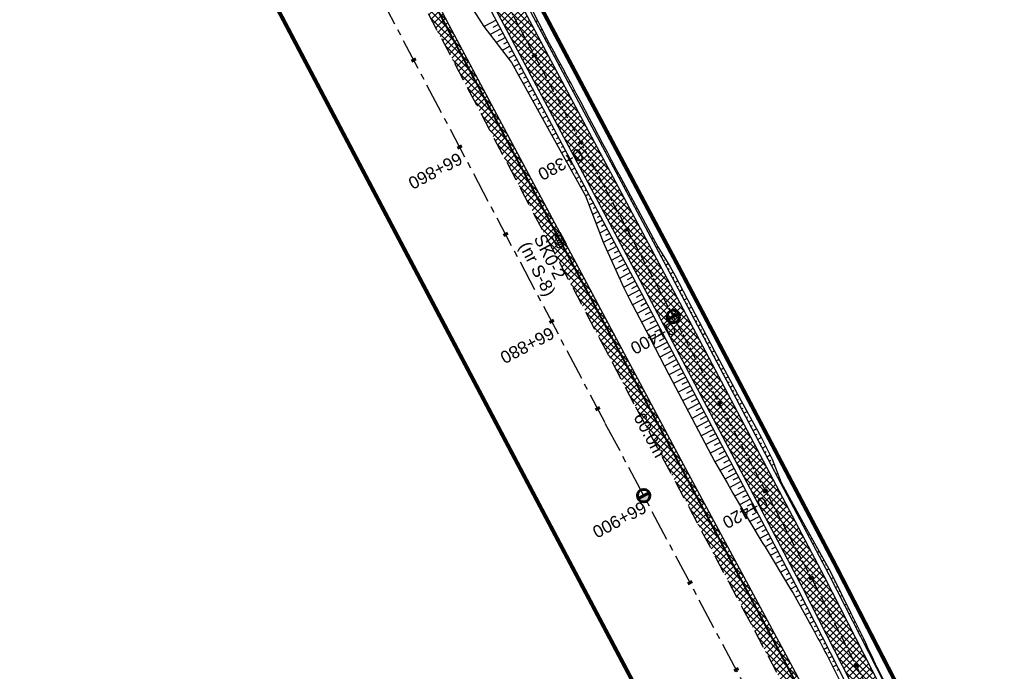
# Model space of a CAD drawing. Header units: metres. Extents: x 7529682 to 7533711, y 5721186 to 5727842.
# Tile 104 of 112: x 7529838 to 7529938, y 5727408 to 5727474. Entities that reach past the tile are written whole.
import ezdxf

# ---------------------------------------------------------------- set-up
doc = ezdxf.new("R2010")
doc.units = ezdxf.units.M
for name, pattern in [('817-dzialki-09-05-04$0$HIDDEN', [0.375, 0.25, -0.125]), ('CENTER', [50.8, 31.75, -6.35, 6.35, -6.35]), ('HIDDEN', [9.525, 6.35, -3.175])]:
    doc.linetypes.add(name, pattern=pattern)
for name, color, linetype in [('C-DROGI-SYTUACJA-ETYKIETY', 7, 'Continuous'), ('D-hatch-pobocza', 131, 'Continuous'), ('D-pobocza', 7, 'Continuous'), ('D-skarpa', 7, 'Continuous'), ('D-skarpa-kreskowanie', 7, 'Continuous')]:
    doc.layers.add(name, color=color, linetype=linetype)
doc.layers.add('D-hatch-ciag-pieszo-rowerowy', color=7, linetype='Continuous', lineweight=13, true_color=0xff9f80)
doc.layers.add('D-LR-etap-III', color=7, linetype='817-dzialki-09-05-04$0$HIDDEN', lineweight=50, true_color=0xff1aff)
for name, color, linetype, lineweight in [('D-krawędzie', 7, 'Continuous', 30), ('D-obrzeża', 7, 'Continuous', 30), ('D-oś', 10, 'CENTER', 30), ('Sieci-T-kanal technologiczny', 4, 'kt kanał technologiczny', 30)]:
    doc.layers.add(name, color=color, linetype=linetype, lineweight=lineweight)
for name, color, linetype, true_color in [('D-opis-KT-dlugosci', 7, 'Continuous', 0xff8000), ('D-opis-KT-studnie', 7, 'Continuous', 0xff8000), ('poprzeczki', 7, 'Continuous', 0x0000c7)]:
    doc.layers.add(name, color=color, linetype=linetype, true_color=true_color)
doc.styles.add('ARIAL', font='arial.ttf', dxfattribs={"height": 1})
doc.styles.get("Standard").update_dxf_attribs({"font": 'arial.ttf'})
doc.linetypes.add('kt kanał technologiczny', pattern='A,1,-0.8,["kt",Standard,S=0.5,R=0,X=-0.7,Y=-0.15],-0.3', length=2.1)
pattern_1 = [(45, (0, 0), (-0.33675960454, 0.33675960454), []), (135, (0, 0), (-0.33675960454, -0.33675960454), [])]

# ---------------------------------------------------------------- blocks, each defined once
blk = doc.blocks.new('kilometraz')
at = {"linetype": 'ByBlock', "lineweight": -2}
blk.add_hatch(color=0, dxfattribs=at).paths.add_polyline_path([(0, -0.28125, 0.41421356), (0.28125, 0, 0.41421356), (0, 0.28125)])
at = {"color": 0, "linetype": 'ByBlock', "lineweight": -2}
blk.add_line((0, 0.28125), (0, -0.28125), dxfattribs=at)
blk.add_circle((0, 0), 0.28125, dxfattribs=at)
blk = doc.blocks.new('AeccTickLine')
at = {"color": 0, "linetype": 'ByBlock', "lineweight": -2}
blk.add_line((0, 1), (0, -1), dxfattribs=at)
blk = doc.blocks.new('SKR2')
at = {"layer": 'Sieci-T-kanal technologiczny', "color": 2, "lineweight": 25}
for points in [[(0.028, -0.188), (0.958, -1.153), (0.282, -1.805), (-0.648, -0.84)], [(-0.038, -0.537), (0.607, -1.206), (0.233, -1.567), (-0.412, -0.898)]]:
    blk.add_lwpolyline(points, close=True, dxfattribs=at)
blk.add_lwpolyline([(-0.09, -1.232), (0.285, -0.872)], dxfattribs=at)

msp = doc.modelspace()

# ---------------------------------------------------------------- hatches: boundary and pattern name
at = {"layer": 'D-hatch-ciag-pieszo-rowerowy'}
h = msp.add_hatch(dxfattribs=at)
h.set_pattern_fill('ANSI37', color=256, scale=0.15, style=0)
h.set_pattern_definition(pattern_1)
h.paths.add_polyline_path([(7529994.115, 5727270.039), (7529996.409, 5727271.048), (7529995.888, 5727272.04), (7529987.333, 5727287.9), (7529970.791, 5727319.398), (7529945.39, 5727367.318), (7529919.647, 5727417.711), (7529903.693, 5727447.921), (7529879.894, 5727492.595), (7529862.565, 5727525.262), (7529859.536, 5727525.637), (7529877.686, 5727491.422), (7529901.485, 5727446.75), (7529917.429, 5727416.559), (7529943.172, 5727366.164), (7529968.58, 5727318.231), (7529985.127, 5727286.725), (7529993.681, 5727270.865)])
at = {"layer": 'D-hatch-pobocza'}
h = msp.add_hatch(dxfattribs=at)
h.set_pattern_fill('ANSI37', color=256, scale=0.15, style=0)
h.set_pattern_definition(pattern_1)
h.paths.add_polyline_path([(7529905.34, 5727429.09), (7529892.28, 5727453.58), (7529881.53, 5727473.69), (7529872.27, 5727491.4), (7529857.46, 5727519.14), (7529841.38, 5727549.79), (7529827.75, 5727575.78), (7529816.4, 5727596.89), (7529800.43, 5727627.4), (7529788.07, 5727650.98), (7529775.85, 5727673.83), (7529761.3, 5727701.31), (7529749.89, 5727722.83), (7529745.5, 5727731.66), (7529738.971, 5727744.085), (7529737.465, 5727743.316), (7529742.213, 5727734.302), (7529762.326, 5727696.274), (7529777.785, 5727667.006), (7529799.322, 5727626.3), (7529822.193, 5727583.156), (7529846.924, 5727536.347), (7529864.752, 5727502.663), (7529900.459, 5727434.965), (7529935.352, 5727369.308), (7529971.476, 5727300.786), (7529988.361, 5727268.841), (7529990.28, 5727268.6), (7529990.329, 5727268.617), (7529981.66, 5727284.96), (7529968.42, 5727309.6), (7529956.4, 5727332.85), (7529943.52, 5727357.04), (7529932.32, 5727378.32), (7529916.68, 5727408.01)])

# ---------------------------------------------------------------- linework, layer by layer
at = {"layer": 'D-krawędzie', "linetype": 'HIDDEN', "ltscale": 0.3}
msp.add_lwpolyline([(7529737.465, 5727743.316), (7529742.213, 5727734.302), (7529762.326, 5727696.274), (7529777.785, 5727667.006), (7529799.322, 5727626.3), (7529822.193, 5727583.156), (7529846.924, 5727536.347), (7529864.752, 5727502.663), (7529900.459, 5727434.965), (7529935.352, 5727369.308), (7529971.476, 5727300.786), (7530006.702, 5727234.141), (7530044.198, 5727163.133), (7530082.89, 5727090.2), (7530098.687, 5727060.362), (7530131.998, 5726997.21), (7530163.822, 5726937.097), (7530204.081, 5726861.013), (7530247.82, 5726778.438)], dxfattribs=at)
at = {"layer": 'D-LR-etap-III', "ltscale": 10, "flags": 128}
msp.add_lwpolyline([(7531750.474, 5723895.103, 0.4, 0.4, 0), (7531750.505, 5723895.13, 0.4, 0.4, 0), (7531682.71, 5724022.92, 0.4, 0.4, 0), (7531619.177, 5724147.204, 0.4, 0.4, 0), (7531592.309, 5724198.489, 0.4, 0.4, 0), (7531553.264, 5724272.919, 0.4, 0.4, 0), (7531504.02, 5724366.79, 0.4, 0.4, 0), (7531482.09, 5724407.62, 0.4, 0.4, 0), (7531412.35, 5724541.183, 0.4, 0.4, 0), (7531388.464, 5724586.93, 0.4, 0.4, 0), (7531345.12, 5724669.94, 0.4, 0.4, 0), (7531127.66, 5725081.67, 0.4, 0.4, 0), (7531059.253, 5725211.041, 0.4, 0.4, 0), (7531008.007, 5725307.954, 0.4, 0.4, 0), (7530964.182, 5725390.836, 0.4, 0.4, 0), (7530914.557, 5725484.684, 0.4, 0.4, 0), (7530865.243, 5725577.494, 0.4, 0.4, 0), (7530840.085, 5725624.059, 0.4, 0.4, 0), (7530802.56, 5725694.925, 0.4, 0.4, 0), (7530755.54, 5725787.51, 0.4, 0.4, 0), (7530708.718, 5725876.303, 0.4, 0.4, 0), (7530695.12, 5725902.09, 0.4, 0.4, 0), (7530642.914, 5726001.078, 0.4, 0.4, 0), (7530634.935, 5726016.147, 0.4, 0.4, 0), (7530610.82, 5726061.93, 0.4, 0.4, 0), (7530610.82, 5726061.93, 0.4, 0.4, 0), (7530607.21, 5726063.51, 0.4, 0.4, 0), (7530597.42, 5726080.68, 0.4, 0.4, 0), (7530591.16, 5726088.44, 0.4, 0.4, 0), (7530581.28, 5726107.21, 0.4, 0.4, 0), (7530571.29, 5726130.56, 0.4, 0.4, 0), (7530549.555, 5726171.527, 0.4, 0.4, 0), (7530531.014, 5726206.474, 0.4, 0.4, 0), (7530516.461, 5726236.017, 0.4, 0.4, 0), (7530500.799, 5726266.141, 0.4, 0.4, 0), (7530491.35, 5726283.94, 0.4, 0.4, 0), (7530482.4, 5726303.41, 0.4, 0.4, 0), (7530482.4, 5726303.41, 0.4, 0.4, 0), (7530450.41, 5726357.28, 0.4, 0.4, 0), (7530397.759, 5726458.5, 0.4, 0.4, 0), (7530334.708, 5726583.665, 0.4, 0.4, 0), (7530303.939, 5726645.168, 0.4, 0.4, 0), (7530300.51, 5726651.778, 0.4, 0.4, 0), (7530289.214, 5726671.967, 0.4, 0.4, 0), (7530281.54, 5726685.57, 0.4, 0.4, 0), (7530261.371, 5726724.163, 0.4, 0.4, 0), (7530254.03, 5726738.21, 0.4, 0.4, 0), (7530197.22, 5726845.06, 0.4, 0.4, 0), (7530194.71, 5726849.15, 0.4, 0.4, 0), (7530195.92, 5726850.75, 0.4, 0.4, 0), (7530170.547, 5726892.961, 0.4, 0.4, 0), (7530143.175, 5726945.066, 0.4, 0.4, 0), (7530105.06, 5727018.32, 0.4, 0.4, 0), (7530100.06, 5727027.16, 0.4, 0.4, 0), (7530062.319, 5727099.625, 0.4, 0.4, 0), (7530015.379, 5727189.42, 0.4, 0.4, 0), (7529983.208, 5727250.207, 0.4, 0.4, 0), (7529953.284, 5727306.747, 0.4, 0.4, 0), (7529900.671, 5727406.159, 0.4, 0.4, 0), (7529890.63, 5727425.131, 0.4, 0.4, 0), (7529875.155, 5727454.426, 0.4, 0.4, 0), (7529857.56, 5727487.787, 0.4, 0.4, 0), (7529835.194, 5727530.193, 0.4, 0.4, 0), (7529811.741, 5727574.662, 0.4, 0.4, 0), (7529792.102, 5727611.923, 0.4, 0.4, 0), (7529768.066, 5727657.47, 0.4, 0.4, 0), (7529755.211, 5727682.131, 0.4, 0.4, 0), (7529753.31, 5727681.13, 0.4, 0.4, 0), (7529739.21, 5727707.77, 0.4, 0.4, 0), (7529735.395, 5727711.252, 0.4, 0.4, 0), (7529725.42, 5727730.2, 0.4, 0.4, 0), (7529723.55, 5727729.88, 0.4, 0.4, 0), (7529695.567, 5727782.932, 0.4, 0.4, 0), (7529717.68, 5727794.024, 0.4, 0.4, 0), (7529736.275, 5727758.647, 0.4, 0.4, 0), (7529736.275, 5727758.647, 0.4, 0.4, 0), (7529744.511, 5727750.406, 0.4, 0.4, 0), (7529744.511, 5727750.406, 0.4, 0.4, 0), (7529750.283, 5727738.55, 0.4, 0.4, 0), (7529777.109, 5727687.569, 0.4, 0.4, 0), (7529796.515, 5727651.33, 0.4, 0.4, 0), (7529814.938, 5727616.793, 0.4, 0.4, 0), (7529839.007, 5727572.304, 0.4, 0.4, 0), (7529860.618, 5727532.509, 0.4, 0.4, 0), (7529882.349, 5727491.504, 0.4, 0.4, 0), (7529904.865, 5727449.096, 0.4, 0.4, 0), (7529920.747, 5727418.885, 0.4, 0.4, 0), (7529946.677, 5727368.547, 0.4, 0.4, 0), (7529972.025, 5727320.573, 0.4, 0.4, 0), (7529987.74, 5727290.153, 0.4, 0.4, 0), (7529996.497, 5727273.662, 0.4, 0.4, 0), (7530017.541, 5727234.203, 0.4, 0.4, 0), (7530033.054, 5727204.864, 0.4, 0.4, 0), (7530051.623, 5727170.223, 0.4, 0.4, 0), (7530069.277, 5727137.016, 0.4, 0.4, 0), (7530089.385, 5727097.534, 0.4, 0.4, 0), (7530109.713, 5727060.747, 0.4, 0.4, 0), (7530136.77, 5727011.64, 0.4, 0.4, 0), (7530162.447, 5726962.744, 0.4, 0.4, 0), (7530187.674, 5726916.992, 0.4, 0.4, 0), (7530207.821, 5726879.335, 0.4, 0.4, 0), (7530230.626, 5726834.519, 0.4, 0.4, 0), (7530262.288, 5726776.618, 0.4, 0.4, 0), (7530277.51, 5726760.213, 0.4, 0.4, 0), (7530286.037, 5726744.107, 0.4, 0.4, 0), (7530288.097, 5726735.884, 0.4, 0.4, 0), (7530290.394, 5726725.047, 0.4, 0.4, 0), (7530296.177, 5726713.583, 0.4, 0.4, 0), (7530302.726, 5726701.182, 0.4, 0.4, 0), (7530325.685, 5726657.466, 0.4, 0.4, 0), (7530343.244, 5726623.649, 0.4, 0.4, 0), (7530360.23, 5726591.747, 0.4, 0.4, 0), (7530383.209, 5726548.059, 0.4, 0.4, 0), (7530406.018, 5726503.606, 0.4, 0.4, 0), (7530427.465, 5726462.62, 0.4, 0.4, 0), (7530447.928, 5726424.388, 0.4, 0.4, 0), (7530471.127, 5726379.921, 0.4, 0.4, 0), (7530490.501, 5726343.033, 0.4, 0.4, 0), (7530509.499, 5726306.733, 0.4, 0.4, 0), (7530529.89, 5726267.244, 0.4, 0.4, 0), (7530543.852, 5726238.99, 0.4, 0.4, 0), (7530554.809, 5726218.944, 0.4, 0.4, 0), (7530559.027, 5726212.223, 0.4, 0.4, 0), (7530563.061, 5726206.41, 0.4, 0.4, 0), (7530566.934, 5726200.464, 0.4, 0.4, 0), (7530569.771, 5726194.902, 0.4, 0.4, 0), (7530571.473, 5726191.282, 0.4, 0.4, 0), (7530572.839, 5726188.025, 0.4, 0.4, 0), (7530575.295, 5726182.035, 0.4, 0.4, 0), (7530579.737, 5726173.306, 0.4, 0.4, 0), (7530583.3, 5726167.41, 0.4, 0.4, 0), (7530593.4, 5726163.33, 0.4, 0.4, 0), (7530598.618, 5726155.264, 0.4, 0.4, 0), (7530608.258, 5726140.497, 0.4, 0.4, 0), (7530603.27, 5726136.83, 0.4, 0.4, 0), (7530606.53, 5726131.84, 0.4, 0.4, 0), (7530604.239, 5726124.217, 0.4, 0.4, 0), (7530605.847, 5726121.63, 0.4, 0.4, 0), (7530608.972, 5726116.164, 0.4, 0.4, 0), (7530618.114, 5726097.791, 0.4, 0.4, 0), (7530651.213, 5726034.96, 0.4, 0.4, 0), (7530670.244, 5725998.611, 0.4, 0.4, 0), (7530698.075, 5725945.953, 0.4, 0.4, 0), (7530716.506, 5725911.305, 0.4, 0.4, 0), (7530735.223, 5725875.667, 0.4, 0.4, 0), (7530752.504, 5725842.155, 0.4, 0.4, 0), (7530778.311, 5725793.501, 0.4, 0.4, 0), (7530797.5, 5725756.382, 0.4, 0.4, 0), (7530812.519, 5725728.289, 0.4, 0.4, 0), (7530820.039, 5725713.16, 0.4, 0.4, 0), (7530822.422, 5725710.194, 0.4, 0.4, 0), (7530833.155, 5725688.801, 0.4, 0.4, 0), (7530849.629, 5725656.159, 0.4, 0.4, 0), (7530867.983, 5725621.964, 0.4, 0.4, 0), (7530872.63, 5725612.888, 0.4, 0.4, 0), (7530880.354, 5725597.595, 0.4, 0.4, 0), (7530883.839, 5725593.389, 0.4, 0.4, 0), (7530891.782, 5725587.763, 0.4, 0.4, 0), (7530895.039, 5725584.281, 0.4, 0.4, 0), (7530897.034, 5725580.941, 0.4, 0.4, 0), (7530900.952, 5725579.946, 0.4, 0.4, 0), (7530904.81, 5725571.977, 0.4, 0.4, 0), (7530903.682, 5725568.566, 0.4, 0.4, 0), (7530908.901, 5725558.845, 0.4, 0.4, 0), (7530910.252, 5725545.672, 0.4, 0.4, 0), (7530912.873, 5725538.646, 0.4, 0.4, 0), (7530945.278, 5725478.464, 0.4, 0.4, 0), (7530959.692, 5725450.246, 0.4, 0.4, 0), (7531002.827, 5725368.192, 0.4, 0.4, 0), (7531044.704, 5725290.314, 0.4, 0.4, 0), (7531064.099, 5725253.213, 0.4, 0.4, 0), (7531083.01, 5725216.678, 0.4, 0.4, 0), (7531113.013, 5725158.466, 0.4, 0.4, 0), (7531137.364, 5725113.071, 0.4, 0.4, 0), (7531150.831, 5725086.712, 0.4, 0.4, 0), (7531159.746, 5725076.641, 0.4, 0.4, 0), (7531166.31, 5725074.58, 0.4, 0.4, 0), (7531172.29, 5725062.58, 0.4, 0.4, 0), (7531170.59, 5725055.606, 0.4, 0.4, 0), (7531173.733, 5725044.081, 0.4, 0.4, 0), (7531215.342, 5724964.86, 0.4, 0.4, 0), (7531238.054, 5724921.685, 0.4, 0.4, 0), (7531262.39, 5724875.283, 0.4, 0.4, 0), (7531295.587, 5724811.266, 0.4, 0.4, 0), (7531348.488, 5724712.363, 0.4, 0.4, 0), (7531363.741, 5724682.684, 0.4, 0.4, 0), (7531366.987, 5724675.865, 0.4, 0.4, 0), (7531382.541, 5724646.111, 0.4, 0.4, 0), (7531401.299, 5724610.875, 0.4, 0.4, 0), (7531428.965, 5724558.862, 0.4, 0.4, 0), (7531449.111, 5724520.398, 0.4, 0.4, 0), (7531477.293, 5724465.831, 0.4, 0.4, 0), (7531500.996, 5724421.113, 0.4, 0.4, 0), (7531512.122, 5724400.549, 0.4, 0.4, 0), (7531513.782, 5724396.757, 0.4, 0.4, 0), (7531526.32, 5724379.39, 0.4, 0.4, 0), (7531566.784, 5724302.736, 0.4, 0.4, 0), (7531612.277, 5724225.61, 0.4, 0.4, 0), (7531620.493, 5724210.548, 0.4, 0.4, 0), (7531631.578, 5724196.258, 0.4, 0.4, 0), (7531653.484, 5724152.434, 0.4, 0.4, 0), (7531661.151, 5724128.494, 0.4, 0.4, 0), (7531673.881, 5724101.186, 0.4, 0.4, 0), (7531684.691, 5724081.184, 0.4, 0.4, 0), (7531699.212, 5724051.17, 0.4, 0.4, 0), (7531704.034, 5724040.584, 0.4, 0.4, 0), (7531704.034, 5724040.584, 0.4, 0.4, 0), (7531703.913, 5724037.17, 0.4, 0.4, 0), (7531736.42, 5723969.232, 0.4, 0.4, 0), (7531738.285, 5723967.699, 0.4, 0.4, 0), (7531742.181, 5723962.346, 0.4, 0.4, 0), (7531744.286, 5723958.616, 0.4, 0.4, 0), (7531755.393, 5723944.193, 0.4, 0.4, 0), (7531758.69, 5723936.76, 0.4, 0.4, 0), (7531780.08, 5723929.25, 0.4, 0.4, 0), (7531792.612, 5723906.338, 0.4, 0.4, 0), (7531792.612, 5723906.338, 0.4, 0.4, 0), (7531756.962, 5723883.055, 0.4, 0.4, 0), (7531750.46, 5723895.13, 0.4, 0.4, 0), (7531750.46, 5723895.13, 0, 0, 0)], format="xyseb", dxfattribs=at)
at = {"layer": 'D-obrzeża'}
for points in [[(7529996.408, 5727271.05), (7529995.888, 5727272.04), (7529987.333, 5727287.9), (7529970.791, 5727319.398), (7529945.39, 5727367.318), (7529919.647, 5727417.711), (7529903.693, 5727447.921), (7529879.894, 5727492.595), (7529858.761, 5727532.432), (7529838.856, 5727569.487), (7529813.479, 5727616.01), (7529794.958, 5727650.503), (7529776.019, 5727686.408), (7529748.844, 5727737.805), (7529744.118, 5727746.741, 0.071785), (7529740.753, 5727751.358), (7529739.549, 5727752.592, -0.071658), (7529736.189, 5727757.2), (7529717.235, 5727792.995)], [(7530013.813, 5727232.534), (7529993.681, 5727270.865), (7529985.127, 5727286.725), (7529968.58, 5727318.231), (7529943.172, 5727366.164), (7529917.429, 5727416.559), (7529901.485, 5727446.75), (7529877.686, 5727491.422), (7529856.555, 5727531.255), (7529836.657, 5727568.297), (7529811.281, 5727614.82), (7529792.751, 5727649.328), (7529773.808, 5727685.242), (7529746.633, 5727736.639), (7529746.633, 5727736.639), (7529742.077, 5727745.253, 0.071785), (7529738.712, 5727749.87), (7529737.508, 5727751.104, -0.071658), (7529734.148, 5727755.712), (7529715.008, 5727791.858)]]:
    msp.add_lwpolyline(points, format="xyb", dxfattribs=at)
at = {"layer": 'D-oś', "ltscale": 0.1}
msp.add_lwpolyline([(7530244.732, 5726776.79), (7530200.988, 5726859.376), (7530160.728, 5726935.459), (7530128.903, 5726995.575), (7530095.593, 5727058.727), (7530079.798, 5727088.56), (7530041.105, 5727161.496), (7530003.607, 5727232.506), (7529968.381, 5727299.153), (7529932.259, 5727367.671), (7529897.365, 5727433.327), (7529861.657, 5727501.028), (7529843.829, 5727534.712), (7529819.1, 5727581.518), (7529796.228, 5727624.663), (7529774.69, 5727665.371), (7529759.232, 5727694.637), (7529739.12, 5727732.663), (7529700.238, 5727806.043)], dxfattribs=at)
at = {"layer": 'D-oś', "ltscale": 0.03}
msp.add_lwpolyline([(7529714.301, 5727795.865), (7529735.169, 5727756.456, 0.071658), (7529738.529, 5727751.848), (7529739.732, 5727750.614, -0.071785), (7529743.098, 5727745.997), (7529747.739, 5727737.221), (7529774.913, 5727685.825), (7529793.855, 5727649.915), (7529812.38, 5727615.415), (7529837.757, 5727568.892), (7529857.658, 5727531.843), (7529878.79, 5727492.008), (7529902.589, 5727447.335), (7529918.538, 5727417.135), (7529944.281, 5727366.741), (7529969.685, 5727318.815), (7529986.23, 5727287.312), (7529994.785, 5727271.452), (7530014.919, 5727233.118)], format="xyb", dxfattribs=at)
at = {"layer": 'D-pobocza'}
for points in [[(7529719.962, 5727788.914), (7529736.631, 5727757.434, 0.071658), (7529739.907, 5727752.941), (7529741.111, 5727751.707, -0.071785), (7529744.56, 5727746.975), (7529749.286, 5727738.039), (7529776.461, 5727686.642), (7529795.4, 5727650.738), (7529813.919, 5727616.248), (7529839.296, 5727569.725), (7529859.202, 5727532.667), (7529880.335, 5727492.83), (7529904.135, 5727448.155), (7529920.091, 5727417.942), (7529945.833, 5727367.549), (7529971.233, 5727319.631), (7529987.775, 5727288.135), (7529996.33, 5727272.275), (7529996.866, 5727271.253)], [(7529718.045, 5727785.054), (7529733.706, 5727755.478, 0.071658), (7529737.151, 5727750.754), (7529738.354, 5727749.521, -0.071785), (7529741.635, 5727745.019), (7529746.191, 5727736.405), (7529773.366, 5727685.008), (7529792.31, 5727649.093), (7529810.841, 5727614.582), (7529836.218, 5727568.059), (7529856.114, 5727531.019), (7529877.245, 5727491.187), (7529901.043, 5727446.515), (7529916.985, 5727416.328), (7529942.728, 5727365.933), (7529968.137, 5727317.998), (7529984.685, 5727286.49), (7529993.24, 5727270.63), (7529993.656, 5727269.837)]]:
    msp.add_lwpolyline(points, format="xyb", dxfattribs=at)
at = {"layer": 'D-pobocza', "linetype": 'ByBlock'}
msp.add_lwpolyline([(7529990.329, 5727268.617), (7529981.66, 5727284.96), (7529968.42, 5727309.6), (7529956.4, 5727332.85), (7529943.52, 5727357.04), (7529932.32, 5727378.32), (7529916.68, 5727408.01), (7529905.34, 5727429.09), (7529892.28, 5727453.58), (7529881.53, 5727473.69), (7529872.27, 5727491.4), (7529857.46, 5727519.14), (7529841.38, 5727549.79), (7529827.75, 5727575.78), (7529816.4, 5727596.89), (7529800.43, 5727627.4), (7529788.07, 5727650.98), (7529775.85, 5727673.83), (7529761.3, 5727701.31), (7529749.89, 5727722.83), (7529745.5, 5727731.66), (7529738.971, 5727744.085), (7529737.465, 5727743.316)], dxfattribs=at)
at = {"layer": 'D-skarpa', "linetype": 'Continuous'}
for points in [[(7529883.147, 5727476.59), (7529885.076, 5727473.533), (7529887.866, 5727469.87), (7529892.943, 5727460.728), (7529895.372, 5727456.357), (7529897.167, 5727451.648), (7529899.221, 5727447.077), (7529899.852, 5727445.877), (7529901.532, 5727442.656), (7529903.844, 5727438.222), (7529906.156, 5727433.789), (7529908.51, 5727429.377), (7529909.745, 5727427.234), (7529910.349, 5727426.178), (7529910.994, 5727425.035), (7529913.322, 5727421.193), (7529913.598, 5727420.756), (7529916.189, 5727416.47), (7529916.45, 5727416.032), (7529918.615, 5727412.131, -0.013727), (7529921.375, 5727406.728)], [(7529889.587, 5727475.936), (7529891.669, 5727471.896, -0.002496), (7529898.92, 5727458.247), (7529902.733, 5727451.192), (7529903.763, 5727449.497), (7529903.987, 5727449.143), (7529904.434, 5727448.318), (7529906.123, 5727445.08), (7529908.452, 5727440.656), (7529910.796, 5727436.239), (7529913.217, 5727431.863), (7529914.332, 5727429.657), (7529914.332, 5727429.657), (7529915.225, 5727427.269), (7529917.629, 5727422.885), (7529917.629, 5727422.885), (7529920.087, 5727418.528), (7529920.321, 5727418.076), (7529922.325, 5727414.026, -0.008735), (7529924.932, 5727408.545), (7529924.932, 5727408.545), (7529924.932, 5727408.545), (7529929.032, 5727400.609)]]:
    msp.add_lwpolyline(points, format="xyb", dxfattribs=at)
at = {"layer": 'D-skarpa-kreskowanie', "linetype": 'Continuous'}
for p, q in [((7529886.308, 5727474.175, 107.671), (7529885.084, 5727473.523, 106.747)), ((7529886.543, 5727473.733, 107.667), (7529885.967, 5727473.427, 107.232)), ((7529890.34, 5727474.049, 107.786), (7529890.512, 5727474.14, 107.656)), ((7529890.576, 5727473.608, 107.782), (7529890.658, 5727473.652, 107.719)), ((7529886.778, 5727473.292, 107.663), (7529885.698, 5727472.717, 106.847)), ((7529887.013, 5727472.851, 107.66), (7529886.509, 5727472.582, 107.279)), ((7529890.811, 5727473.166, 107.778), (7529890.97, 5727473.252, 107.657)), ((7529891.046, 5727472.725, 107.774), (7529891.123, 5727472.766, 107.716)), ((7529887.248, 5727472.41, 107.656), (7529886.312, 5727471.911, 106.948)), ((7529887.718, 5727471.527, 107.648), (7529886.926, 5727471.105, 107.049)), ((7529887.483, 5727471.968, 107.652), (7529887.051, 5727471.738, 107.325)), ((7529891.281, 5727472.284, 107.77), (7529891.429, 5727472.363, 107.658)), ((7529891.516, 5727471.843, 107.766), (7529891.587, 5727471.88, 107.712)), ((7529891.751, 5727471.401, 107.764), (7529891.887, 5727471.474, 107.661)), ((7529888.188, 5727470.645, 107.64), (7529887.54, 5727470.299, 107.15)), ((7529887.953, 5727471.086, 107.644), (7529887.593, 5727470.894, 107.372)), ((7529891.986, 5727470.96, 107.762), (7529892.052, 5727470.995, 107.712)), ((7529892.221, 5727470.519, 107.76), (7529892.346, 5727470.585, 107.665)), ((7529888.659, 5727469.762, 107.634), (7529888.093, 5727469.461, 107.207)), ((7529888.424, 5727470.203, 107.636), (7529888.135, 5727470.05, 107.418)), ((7529892.456, 5727470.077, 107.758), (7529892.516, 5727470.109, 107.713)), ((7529892.691, 5727469.636, 107.756), (7529892.805, 5727469.697, 107.67)), ((7529889.129, 5727468.879, 107.63), (7529888.579, 5727468.586, 107.214)), ((7529888.894, 5727469.321, 107.632), (7529888.615, 5727469.172, 107.421)), ((7529892.926, 5727469.195, 107.754), (7529892.981, 5727469.224, 107.713)), ((7529893.162, 5727468.754, 107.752), (7529893.265, 5727468.808, 107.674)), ((7529889.599, 5727467.997, 107.626), (7529889.064, 5727467.712, 107.222)), ((7529889.364, 5727468.438, 107.628), (7529889.093, 5727468.294, 107.423)), ((7529889.834, 5727467.556, 107.624), (7529889.571, 5727467.415, 107.425)), ((7529893.397, 5727468.312, 107.75), (7529893.445, 5727468.338, 107.713)), ((7529893.632, 5727467.871, 107.748), (7529893.724, 5727467.92, 107.678)), ((7529893.867, 5727467.43, 107.746), (7529893.91, 5727467.453, 107.713)), ((7529890.069, 5727467.114, 107.622), (7529889.55, 5727466.838, 107.23)), ((7529890.304, 5727466.673, 107.62), (7529890.049, 5727466.537, 107.426)), ((7529894.102, 5727466.988, 107.744), (7529894.182, 5727467.031, 107.683)), ((7529894.337, 5727466.547, 107.742), (7529894.373, 5727466.567, 107.714)), ((7529890.539, 5727466.232, 107.618), (7529890.036, 5727465.963, 107.237)), ((7529890.774, 5727465.79, 107.616), (7529890.526, 5727465.658, 107.428)), ((7529894.572, 5727466.106, 107.74), (7529894.637, 5727466.14, 107.69)), ((7529894.807, 5727465.665, 107.738), (7529894.836, 5727465.68, 107.716)), ((7529891.01, 5727465.349, 107.614), (7529890.521, 5727465.089, 107.245)), ((7529891.245, 5727464.908, 107.612), (7529891.004, 5727464.78, 107.43)), ((7529891.48, 5727464.467, 107.61), (7529891.007, 5727464.214, 107.252)), ((7529895.042, 5727465.223, 107.735), (7529895.092, 5727465.25, 107.698)), ((7529895.277, 5727464.782, 107.733), (7529895.298, 5727464.793, 107.718)), ((7529891.715, 5727464.025, 107.608), (7529891.482, 5727463.901, 107.432)), ((7529891.95, 5727463.584, 107.606), (7529891.492, 5727463.34, 107.26)), ((7529895.512, 5727464.341, 107.731), (7529895.546, 5727464.359, 107.706)), ((7529895.748, 5727463.899, 107.729), (7529895.761, 5727463.906, 107.72)), ((7529895.983, 5727463.458, 107.727), (7529896.001, 5727463.468, 107.714)), ((7529892.185, 5727463.143, 107.603), (7529891.96, 5727463.023, 107.433)), ((7529892.42, 5727462.701, 107.601), (7529891.978, 5727462.466, 107.267)), ((7529896.218, 5727463.017, 107.725), (7529896.223, 5727463.02, 107.721)), ((7529896.453, 5727462.576, 107.723), (7529896.456, 5727462.577, 107.721)), ((7529892.655, 5727462.26, 107.599), (7529892.438, 5727462.144, 107.435)), ((7529892.89, 5727461.819, 107.597), (7529892.463, 5727461.591, 107.275)), ((7529896.704, 5727462.143, 107.729), (7529896.696, 5727462.139, 107.725)), ((7529896.951, 5727461.708, 107.737), (7529896.923, 5727461.693, 107.719)), ((7529893.125, 5727461.378, 107.595), (7529892.916, 5727461.266, 107.437)), ((7529893.361, 5727460.936, 107.593), (7529892.949, 5727460.717, 107.282)), ((7529893.596, 5727460.495, 107.591), (7529893.394, 5727460.387, 107.439)), ((7529897.198, 5727461.273, 107.744), (7529897.178, 5727461.262, 107.731)), ((7529897.446, 5727460.838, 107.752), (7529897.393, 5727460.81, 107.715)), ((7529893.831, 5727460.054, 107.589), (7529893.435, 5727459.843, 107.29)), ((7529894.066, 5727459.612, 107.587), (7529893.872, 5727459.509, 107.441)), ((7529897.693, 5727460.404, 107.76), (7529897.661, 5727460.386, 107.736)), ((7529897.94, 5727459.969, 107.767), (7529897.863, 5727459.928, 107.711)), ((7529898.188, 5727459.534, 107.775), (7529898.143, 5727459.51, 107.742)), ((7529894.301, 5727459.171, 107.585), (7529893.921, 5727458.968, 107.298)), ((7529894.536, 5727458.73, 107.583), (7529894.35, 5727458.631, 107.443)), ((7529898.435, 5727459.099, 107.783), (7529898.334, 5727459.045, 107.707)), ((7529898.682, 5727458.664, 107.79), (7529898.625, 5727458.634, 107.748)), ((7529894.771, 5727458.289, 107.581), (7529894.406, 5727458.094, 107.306)), ((7529895.006, 5727457.847, 107.579), (7529894.828, 5727457.752, 107.444)), ((7529898.928, 5727458.229, 107.797), (7529898.804, 5727458.163, 107.703)), ((7529899.153, 5727457.782, 107.784), (7529899.096, 5727457.752, 107.743)), ((7529895.241, 5727457.406, 107.577), (7529894.892, 5727457.22, 107.314)), ((7529895.476, 5727456.965, 107.575), (7529895.306, 5727456.874, 107.446)), ((7529895.711, 5727456.523, 107.573), (7529895.377, 5727456.345, 107.32)), ((7529899.377, 5727457.335, 107.772), (7529899.274, 5727457.28, 107.699)), ((7529899.601, 5727456.888, 107.759), (7529899.555, 5727456.863, 107.728)), ((7529896.182, 5727455.641, 107.569), (7529895.735, 5727455.403, 107.232)), ((7529895.947, 5727456.082, 107.571), (7529895.751, 5727455.978, 107.424)), ((7529899.825, 5727456.441, 107.746), (7529899.744, 5727456.398, 107.695)), ((7529900.05, 5727455.994, 107.734), (7529900.014, 5727455.975, 107.713)), ((7529900.274, 5727455.547, 107.721), (7529900.214, 5727455.515, 107.691)), ((7529896.652, 5727454.758, 107.565), (7529896.094, 5727454.461, 107.144)), ((7529896.417, 5727455.2, 107.567), (7529896.166, 5727455.066, 107.377)), ((7529900.498, 5727455.1, 107.708), (7529900.474, 5727455.087, 107.698)), ((7529900.722, 5727454.653, 107.695), (7529900.685, 5727454.632, 107.687)), ((7529897.122, 5727453.876, 107.561), (7529896.453, 5727453.519, 107.056)), ((7529896.887, 5727454.317, 107.563), (7529896.58, 5727454.154, 107.331)), ((7529900.92, 5727454.191, 107.685), (7529900.933, 5727454.198, 107.684)), ((7529901.155, 5727453.75, 107.683), (7529901.172, 5727453.759, 107.67)), ((7529897.592, 5727452.993, 107.557), (7529896.812, 5727452.578, 106.968)), ((7529897.357, 5727453.434, 107.559), (7529896.995, 5727453.241, 107.285)), ((7529897.827, 5727452.552, 107.555), (7529897.409, 5727452.329, 107.239)), ((7529901.39, 5727453.309, 107.681), (7529901.411, 5727453.32, 107.665)), ((7529901.625, 5727452.867, 107.679), (7529901.692, 5727452.903, 107.628)), ((7529898.062, 5727452.111, 107.553), (7529897.172, 5727451.636, 106.88)), ((7529898.297, 5727451.669, 107.551), (7529897.837, 5727451.424, 107.203)), ((7529901.86, 5727452.426, 107.677), (7529901.906, 5727452.451, 107.642)), ((7529902.095, 5727451.985, 107.675), (7529902.213, 5727452.047, 107.586)), ((7529902.33, 5727451.543, 107.673), (7529902.401, 5727451.581, 107.619)), ((7529898.533, 5727451.228, 107.549), (7529897.583, 5727450.722, 106.831)), ((7529898.768, 5727450.787, 107.547), (7529898.278, 5727450.526, 107.177)), ((7529902.565, 5727451.102, 107.671), (7529902.733, 5727451.192, 107.544)), ((7529902.8, 5727450.661, 107.669), (7529902.897, 5727450.712, 107.596)), ((7529899.003, 5727450.345, 107.545), (7529897.994, 5727449.808, 106.782)), ((7529899.473, 5727449.463, 107.541), (7529898.404, 5727448.894, 106.733)), ((7529899.238, 5727449.904, 107.543), (7529898.718, 5727449.627, 107.15)), ((7529903.035, 5727450.22, 107.667), (7529903.253, 5727450.336, 107.502)), ((7529903.271, 5727449.778, 107.665), (7529903.392, 5727449.843, 107.573)), ((7529903.506, 5727449.337, 107.663), (7529903.774, 5727449.48, 107.46)), ((7529899.943, 5727448.58, 107.537), (7529898.815, 5727447.979, 106.685)), ((7529899.708, 5727449.022, 107.539), (7529899.159, 5727448.729, 107.124)), ((7529903.741, 5727448.896, 107.66), (7529903.888, 5727448.974, 107.549)), ((7529903.976, 5727448.454, 107.658), (7529904.274, 5727448.613, 107.433)), ((7529900.413, 5727447.698, 107.533), (7529899.227, 5727447.066, 106.636)), ((7529900.178, 5727448.139, 107.535), (7529899.599, 5727447.831, 107.097)), ((7529904.21, 5727448.013, 107.656), (7529904.36, 5727448.092, 107.543)), ((7529904.444, 5727447.571, 107.654), (7529904.742, 5727447.728, 107.43)), ((7529900.883, 5727446.815, 107.528), (7529899.692, 5727446.181, 106.629)), ((7529900.648, 5727447.256, 107.531), (7529900.054, 5727446.94, 107.081)), ((7529904.677, 5727447.129, 107.652), (7529904.825, 5727447.207, 107.541)), ((7529904.911, 5727446.687, 107.65), (7529905.204, 5727446.841, 107.429)), ((7529901.352, 5727445.931, 107.524), (7529900.153, 5727445.299, 106.621)), ((7529901.118, 5727446.374, 107.526), (7529900.52, 5727446.058, 107.076)), ((7529901.585, 5727445.489, 107.522), (7529900.985, 5727445.172, 107.07)), ((7529905.144, 5727446.244, 107.648), (7529905.29, 5727446.321, 107.539)), ((7529905.378, 5727445.802, 107.646), (7529905.667, 5727445.955, 107.428)), ((7529901.819, 5727445.047, 107.52), (7529900.616, 5727444.412, 106.614)), ((7529902.052, 5727444.605, 107.518), (7529901.45, 5727444.287, 107.064)), ((7529905.611, 5727445.36, 107.644), (7529905.755, 5727445.436, 107.536)), ((7529905.845, 5727444.918, 107.642), (7529906.129, 5727445.068, 107.428)), ((7529906.078, 5727444.476, 107.64), (7529906.22, 5727444.551, 107.533)), ((7529902.285, 5727444.163, 107.516), (7529901.078, 5727443.525, 106.606)), ((7529902.519, 5727443.721, 107.514), (7529901.914, 5727443.401, 107.058)), ((7529906.312, 5727444.034, 107.638), (7529906.595, 5727444.183, 107.425)), ((7529906.545, 5727443.592, 107.636), (7529906.687, 5727443.666, 107.53)), ((7529902.752, 5727443.279, 107.512), (7529901.541, 5727442.639, 106.599)), ((7529902.986, 5727442.837, 107.51), (7529902.379, 5727442.516, 107.052)), ((7529906.779, 5727443.149, 107.634), (7529907.061, 5727443.298, 107.421)), ((7529907.012, 5727442.707, 107.632), (7529907.153, 5727442.782, 107.526)), ((7529903.219, 5727442.394, 107.508), (7529902.003, 5727441.752, 106.591)), ((7529903.686, 5727441.51, 107.504), (7529902.465, 5727440.865, 106.583)), ((7529903.453, 5727441.952, 107.506), (7529902.844, 5727441.63, 107.047)), ((7529907.246, 5727442.265, 107.63), (7529907.527, 5727442.414, 107.418)), ((7529907.479, 5727441.823, 107.628), (7529907.619, 5727441.897, 107.522)), ((7529907.713, 5727441.381, 107.626), (7529907.993, 5727441.529, 107.415)), ((7529904.153, 5727440.626, 107.5), (7529902.928, 5727439.979, 106.576)), ((7529903.92, 5727441.068, 107.502), (7529903.308, 5727440.745, 107.041)), ((7529907.946, 5727440.939, 107.624), (7529908.086, 5727441.013, 107.519)), ((7529908.18, 5727440.497, 107.622), (7529908.458, 5727440.644, 107.412)), ((7529904.62, 5727439.742, 107.496), (7529903.39, 5727439.092, 106.568)), ((7529904.387, 5727440.184, 107.498), (7529903.773, 5727439.859, 107.035)), ((7529908.413, 5727440.055, 107.62), (7529908.553, 5727440.128, 107.515)), ((7529908.647, 5727439.612, 107.618), (7529908.927, 5727439.761, 107.406)), ((7529905.087, 5727438.857, 107.492), (7529903.853, 5727438.205, 106.561)), ((7529904.854, 5727439.299, 107.494), (7529904.238, 5727438.974, 107.029)), ((7529908.88, 5727439.17, 107.616), (7529909.021, 5727439.245, 107.51)), ((7529909.114, 5727438.728, 107.614), (7529909.396, 5727438.877, 107.401)), ((7529905.554, 5727437.973, 107.488), (7529904.315, 5727437.319, 106.554)), ((7529905.321, 5727438.415, 107.49), (7529904.702, 5727438.089, 107.024)), ((7529905.788, 5727437.531, 107.486), (7529905.167, 5727437.203, 107.018)), ((7529909.347, 5727438.286, 107.612), (7529909.489, 5727438.361, 107.505)), ((7529909.581, 5727437.844, 107.61), (7529909.865, 5727437.994, 107.396)), ((7529909.814, 5727437.402, 107.608), (7529909.957, 5727437.477, 107.5)), ((7529906.021, 5727437.089, 107.484), (7529904.778, 5727436.432, 106.546)), ((7529906.255, 5727436.647, 107.482), (7529905.632, 5727436.318, 107.012)), ((7529910.048, 5727436.96, 107.606), (7529910.334, 5727437.111, 107.39)), ((7529910.281, 5727436.517, 107.604), (7529910.425, 5727436.593, 107.496)), ((7529906.488, 5727436.205, 107.48), (7529905.24, 5727435.545, 106.539)), ((7529906.722, 5727435.762, 107.478), (7529906.097, 5727435.432, 107.006)), ((7529910.515, 5727436.075, 107.602), (7529910.803, 5727436.227, 107.385)), ((7529910.748, 5727435.633, 107.6), (7529910.896, 5727435.712, 107.488)), ((7529906.955, 5727435.32, 107.476), (7529905.703, 5727434.659, 106.531)), ((7529907.189, 5727434.878, 107.474), (7529906.561, 5727434.547, 107.001)), ((7529910.982, 5727435.191, 107.598), (7529911.287, 5727435.352, 107.368)), ((7529911.215, 5727434.749, 107.596), (7529911.372, 5727434.832, 107.477)), ((7529911.449, 5727434.307, 107.594), (7529911.771, 5727434.477, 107.351)), ((7529907.422, 5727434.436, 107.472), (7529906.165, 5727433.772, 106.524)), ((7529907.889, 5727433.552, 107.468), (7529906.636, 5727432.89, 106.523)), ((7529907.656, 5727433.994, 107.47), (7529907.028, 5727433.662, 106.997)), ((7529911.682, 5727433.865, 107.592), (7529911.848, 5727433.952, 107.467)), ((7529911.916, 5727433.423, 107.59), (7529912.255, 5727433.602, 107.334)), ((7529908.356, 5727432.667, 107.464), (7529907.107, 5727432.008, 106.521)), ((7529908.123, 5727433.11, 107.466), (7529907.497, 5727432.779, 106.994)), ((7529912.149, 5727432.98, 107.588), (7529912.323, 5727433.072, 107.456)), ((7529912.383, 5727432.538, 107.585), (7529912.739, 5727432.727, 107.317)), ((7529908.823, 5727431.783, 107.46), (7529907.577, 5727431.125, 106.52)), ((7529908.59, 5727432.225, 107.462), (7529907.966, 5727431.896, 106.991)), ((7529912.616, 5727432.096, 107.583), (7529912.799, 5727432.193, 107.446)), ((7529912.85, 5727431.654, 107.581), (7529913.223, 5727431.851, 107.3)), ((7529909.29, 5727430.899, 107.455), (7529908.048, 5727430.243, 106.519)), ((7529909.057, 5727431.341, 107.458), (7529908.435, 5727431.013, 106.989)), ((7529913.083, 5727431.212, 107.579), (7529913.266, 5727431.308, 107.442)), ((7529913.317, 5727430.77, 107.577), (7529913.674, 5727430.959, 107.308)), ((7529909.757, 5727430.015, 107.451), (7529908.519, 5727429.361, 106.518)), ((7529909.524, 5727430.457, 107.453), (7529908.904, 5727430.129, 106.986)), ((7529909.991, 5727429.573, 107.449), (7529909.38, 5727429.25, 106.989)), ((7529913.55, 5727430.328, 107.575), (7529913.725, 5727430.42, 107.443)), ((7529913.784, 5727429.886, 107.573), (7529914.126, 5727430.066, 107.316)), ((7529914.017, 5727429.443, 107.571), (7529914.181, 5727429.53, 107.448)), ((7529910.224, 5727429.13, 107.447), (7529909.019, 5727428.494, 106.539)), ((7529910.458, 5727428.688, 107.445), (7529909.863, 5727428.374, 106.997)), ((7529914.251, 5727429.001, 107.57), (7529914.505, 5727429.135, 107.379)), ((7529914.484, 5727428.559, 107.569), (7529914.574, 5727428.607, 107.502)), ((7529910.691, 5727428.246, 107.443), (7529909.518, 5727427.627, 106.559)), ((7529910.925, 5727427.804, 107.441), (7529910.346, 5727427.499, 107.005)), ((7529914.718, 5727428.117, 107.57), (7529914.876, 5727428.201, 107.45)), ((7529914.951, 5727427.675, 107.571), (7529914.994, 5727427.698, 107.538)), ((7529911.158, 5727427.362, 107.44), (7529910.017, 5727426.759, 106.58)), ((7529911.625, 5727426.478, 107.44), (7529910.512, 5727425.89, 106.6)), ((7529911.392, 5727426.92, 107.439), (7529910.828, 5727426.622, 107.015)), ((7529915.185, 5727427.233, 107.572), (7529915.231, 5727427.257, 107.537)), ((7529915.418, 5727426.791, 107.578), (7529915.444, 5727426.805, 107.567)), ((7529912.092, 5727425.593, 107.442), (7529911.004, 5727425.019, 106.621)), ((7529911.859, 5727426.035, 107.441), (7529911.308, 5727425.745, 107.026)), ((7529915.651, 5727426.348, 107.584), (7529915.711, 5727426.38, 107.574)), ((7529915.95, 5727425.941, 107.593), (7529915.918, 5727425.924, 107.591)), ((7529916.19, 5727425.502, 107.611), (7529916.118, 5727425.464, 107.596)), ((7529912.559, 5727424.709, 107.454), (7529911.523, 5727424.162, 106.673)), ((7529912.326, 5727425.151, 107.448), (7529911.795, 5727424.871, 107.048)), ((7529916.43, 5727425.063, 107.63), (7529916.391, 5727425.043, 107.616)), ((7529916.67, 5727424.624, 107.648), (7529916.585, 5727424.58, 107.608)), ((7529913.026, 5727423.825, 107.466), (7529912.042, 5727423.305, 106.724)), ((7529912.793, 5727424.267, 107.46), (7529912.288, 5727424, 107.079)), ((7529916.909, 5727424.186, 107.667), (7529916.864, 5727424.162, 107.64)), ((7529917.149, 5727423.747, 107.685), (7529917.052, 5727423.696, 107.619)), ((7529913.493, 5727422.941, 107.478), (7529912.562, 5727422.449, 106.775)), ((7529913.26, 5727423.383, 107.472), (7529912.781, 5727423.13, 107.111)), ((7529913.727, 5727422.498, 107.484), (7529913.274, 5727422.259, 107.142)), ((7529917.389, 5727423.308, 107.704), (7529917.338, 5727423.281, 107.665)), ((7529917.636, 5727422.873, 107.723), (7529917.519, 5727422.811, 107.635)), ((7529913.96, 5727422.056, 107.489), (7529913.081, 5727421.592, 106.827)), ((7529914.194, 5727421.614, 107.496), (7529913.767, 5727421.389, 107.174)), ((7529917.882, 5727422.437, 107.742), (7529917.817, 5727422.403, 107.694)), ((7529918.128, 5727422.002, 107.761), (7529917.986, 5727421.927, 107.655)), ((7529918.374, 5727421.566, 107.78), (7529918.297, 5727421.526, 107.722)), ((7529914.427, 5727421.172, 107.505), (7529913.608, 5727420.74, 106.888)), ((7529914.661, 5727420.73, 107.515), (7529914.264, 5727420.52, 107.216)), ((7529918.619, 5727421.13, 107.799), (7529918.453, 5727421.043, 107.674)), ((7529918.865, 5727420.695, 107.818), (7529918.776, 5727420.648, 107.751)), ((7529914.894, 5727420.288, 107.525), (7529914.126, 5727419.882, 106.946)), ((7529915.128, 5727419.846, 107.534), (7529914.756, 5727419.65, 107.255)), ((7529919.111, 5727420.259, 107.837), (7529918.92, 5727420.159, 107.693)), ((7529919.357, 5727419.824, 107.856), (7529919.255, 5727419.77, 107.779)), ((7529915.361, 5727419.404, 107.544), (7529914.644, 5727419.025, 107.004)), ((7529915.828, 5727418.519, 107.563), (7529915.163, 5727418.168, 107.062)), ((7529915.595, 5727418.961, 107.554), (7529915.249, 5727418.779, 107.293)), ((7529919.602, 5727419.388, 107.875), (7529919.387, 5727419.274, 107.713)), ((7529919.848, 5727418.952, 107.894), (7529919.735, 5727418.892, 107.808)), ((7529920.094, 5727418.516, 107.912), (7529919.854, 5727418.39, 107.732)), ((7529916.295, 5727417.635, 107.583), (7529915.681, 5727417.311, 107.12)), ((7529916.062, 5727418.077, 107.573), (7529915.742, 5727417.908, 107.332)), ((7529920.546, 5727417.621, 107.924), (7529920.315, 5727417.503, 107.751)), ((7529916.762, 5727416.751, 107.602), (7529916.199, 5727416.453, 107.177)), ((7529916.529, 5727417.193, 107.592), (7529916.234, 5727417.037, 107.37)), ((7529920.768, 5727417.172, 107.929), (7529920.655, 5727417.115, 107.845)), ((7529920.99, 5727416.724, 107.935), (7529920.77, 5727416.612, 107.77)), ((7529917.223, 5727415.863, 107.621), (7529916.694, 5727415.593, 107.225)), ((7529916.995, 5727416.309, 107.612), (7529916.723, 5727416.169, 107.408)), ((7529921.212, 5727416.276, 107.94), (7529921.105, 5727416.221, 107.86)), ((7529921.433, 5727415.828, 107.946), (7529921.225, 5727415.722, 107.79)), ((7529917.678, 5727414.973, 107.641), (7529917.179, 5727414.718, 107.267)), ((7529917.45, 5727415.418, 107.631), (7529917.193, 5727415.287, 107.439)), ((7529917.905, 5727414.527, 107.65), (7529917.664, 5727414.404, 107.47)), ((7529921.655, 5727415.38, 107.951), (7529921.554, 5727415.328, 107.875)), ((7529921.877, 5727414.932, 107.956), (7529921.68, 5727414.831, 107.809)), ((7529922.099, 5727414.484, 107.962), (7529922.003, 5727414.435, 107.89)), ((7529918.133, 5727414.082, 107.66), (7529917.665, 5727413.843, 107.31)), ((7529918.36, 5727413.637, 107.67), (7529918.134, 5727413.521, 107.5)), ((7529922.321, 5727414.035, 107.967), (7529922.135, 5727413.941, 107.828)), ((7529922.539, 5727413.585, 107.968), (7529922.451, 5727413.54, 107.902)), ((7529918.587, 5727413.192, 107.68), (7529918.15, 5727412.968, 107.352)), ((7529918.815, 5727412.746, 107.689), (7529918.604, 5727412.639, 107.531)), ((7529922.753, 5727413.133, 107.964), (7529922.59, 5727413.05, 107.842)), ((7529922.967, 5727412.681, 107.959), (7529922.892, 5727412.643, 107.903)), ((7529919.042, 5727412.301, 107.699), (7529918.636, 5727412.093, 107.394)), ((7529919.27, 5727411.856, 107.707), (7529919.069, 5727411.753, 107.556)), ((7529923.181, 5727412.229, 107.955), (7529923.045, 5727412.159, 107.853)), ((7529923.395, 5727411.777, 107.951), (7529923.334, 5727411.746, 107.905)), ((7529919.497, 5727411.41, 107.712), (7529919.095, 5727411.205, 107.411)), ((7529919.725, 5727410.965, 107.718), (7529919.523, 5727410.862, 107.567)), ((7529919.952, 5727410.52, 107.724), (7529919.548, 5727410.314, 107.421)), ((7529923.609, 5727411.325, 107.946), (7529923.5, 5727411.269, 107.865)), ((7529923.823, 5727410.872, 107.942), (7529923.775, 5727410.848, 107.906)), ((7529920.18, 5727410.075, 107.729), (7529919.977, 5727409.971, 107.578)), ((7529920.407, 5727409.629, 107.735), (7529920.002, 5727409.422, 107.432)), ((7529924.037, 5727410.42, 107.937), (7529923.955, 5727410.378, 107.876)), ((7529924.251, 5727409.968, 107.933), (7529924.216, 5727409.951, 107.907)), ((7529924.465, 5727409.516, 107.928), (7529924.41, 5727409.488, 107.887)), ((7529920.635, 5727409.184, 107.741), (7529920.432, 5727409.08, 107.589)), ((7529920.862, 5727408.739, 107.747), (7529920.455, 5727408.531, 107.442)), ((7529924.681, 5727409.065, 107.922), (7529924.659, 5727409.054, 107.905)), ((7529924.899, 5727408.615, 107.915), (7529924.865, 5727408.597, 107.889)), ((7529921.089, 5727408.294, 107.752), (7529920.886, 5727408.19, 107.6)), ((7529925.118, 5727408.165, 107.908), (7529925.105, 5727408.159, 107.898))]:
    msp.add_line(p, q, dxfattribs=at)
at = {"layer": 'Sieci-T-kanal technologiczny', "ltscale": 2}
msp.add_lwpolyline([(7529714.526, 5727788.668, 0.2, 0.2, 0), (7529737.672, 5727745.298, 0.2, 0.2, 0), (7529754.831, 5727712.672, 0.2, 0.2, 0), (7529782.503, 5727660.563, 0.2, 0.2, 0), (7529809.965, 5727608.344, 0.2, 0.2, 0), (7529837.576, 5727556.203, 0.2, 0.2, 0), (7529865.088, 5727504.01, 0.2, 0.2, 0), (7529892.753, 5727451.897, 0.2, 0.2, 0), (7529920.539, 5727399.848, 0.2, 0.2, 0), (7529948.07, 5727347.665, 0.2, 0.2, 0), (7529975.572, 5727295.466, 0.2, 0.2, 0), (7530003.422, 5727243.451, 0.2, 0.2, 0), (7530030.946, 5727191.264, 0.2, 0.2, 0), (7530058.393, 5727139.037, 0.2, 0.2, 0), (7530085.992, 5727086.89, 0.2, 0.2, 0), (7530113.41, 5727034.669, 0.2, 0.2, 0), (7530141.049, 5726982.521, 0.2, 0.2, 0), (7530168.74, 5726930.422, 0.2, 0.2, 0), (7530196.318, 5726878.263, 0.2, 0.2, 0), (7530224.092, 5726826.208, 0.2, 0.2, 0)], format="xyseb", dxfattribs=at)

# ---------------------------------------------------------------- block references
at = {"layer": 'C-DROGI-SYTUACJA-ETYKIETY', "color": 7, "linetype": 'Continuous', "lineweight": 60, "xscale": 0.25, "yscale": 0.25, "zscale": 0.25}
for p, rotation in [((7529877.941, 5727470.154), 297.8090106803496), ((7529882.607, 5727461.309), 297.8090106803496), ((7529887.272, 5727452.464), 297.8090106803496), ((7529891.937, 5727443.619), 297.8090106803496), ((7529896.602, 5727434.774), 297.8090106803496), ((7529905.984, 5727417.111), 297.9888522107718), ((7529910.677, 5727408.28), 297.9888522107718)]:
    msp.add_blockref('AeccTickLine', p, dxfattribs=dict(at, rotation=rotation))
at = {"layer": 'C-DROGI-SYTUACJA-ETYKIETY', "color": 10, "linetype": 'Continuous', "lineweight": 60, "xscale": 2.249999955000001, "yscale": 2.249999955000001, "zscale": 2.249999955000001, "rotation": 297.9888522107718}
msp.add_blockref('kilometraz', (7529901.291, 5727425.941), dxfattribs=at)
at = {"layer": 'poprzeczki', "color": 7, "linetype": 'Continuous', "lineweight": 60}
for p, xscale, yscale, zscale, rotation in [((7529890.197, 5727470.596), 0.25, 0.25, 0.25, 298.0462159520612), ((7529894.899, 5727461.77), 0.25, 0.25, 0.25, 298.0462159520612), ((7529899.601, 5727452.945), 0.25, 0.25, 0.25, 298.0462159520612), ((7529908.961, 5727435.27), 0.2499999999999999, 0.2499999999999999, 0.2499999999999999, 297.8387656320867), ((7529913.631, 5727426.428), 0.2499999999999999, 0.2499999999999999, 0.2499999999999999, 297.8387656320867), ((7529918.301, 5727417.585), 0.2499999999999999, 0.2499999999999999, 0.2499999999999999, 297.8387656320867), ((7529922.856, 5727408.683), 0.25, 0.25, 0.25, 297.0592859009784)]:
    msp.add_blockref('AeccTickLine', p, dxfattribs=dict(at, xscale=xscale, yscale=yscale, zscale=zscale, rotation=rotation))
at = {"layer": 'poprzeczki', "color": 10, "linetype": 'Continuous', "lineweight": 60, "xscale": 2.249999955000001, "yscale": 2.249999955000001, "zscale": 2.249999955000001, "rotation": 297.8387656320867}
msp.add_blockref('kilometraz', (7529904.291, 5727444.113), dxfattribs=at)
at = {"layer": 'Sieci-T-kanal technologiczny', "rotation": 164.1354822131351}
msp.add_blockref('SKR2', (7529892.559, 5727450.859), dxfattribs=at)

# ---------------------------------------------------------------- texts
at = {"layer": 'C-DROGI-SYTUACJA-ETYKIETY', "color": 7}
for s, rotation, p in [('66+860', 207.80901, (7529882.45, 5727460.802)), ('0+380', 208.04622, (7529894.744, 5727461.263)), ('0+400', 207.83877, (7529904.134, 5727443.606)), ('66+880', 207.80901, (7529891.78, 5727443.112)), ('0+420', 207.83877, (7529913.474, 5727425.921)), ('66+900', 207.98885, (7529901.136, 5727425.434))]:
    msp.add_text(s, height=1.25, rotation=rotation, dxfattribs=at).set_placement(p)
at = {"layer": 'D-opis-KT-dlugosci', "style": 'ARIAL'}
msp.add_text('60.0m', height=1.25, rotation=298.33464, dxfattribs=at).set_placement((7529900.206, 5727433.924, 101.212))
at = {"layer": 'D-opis-KT-studnie', "insert": (7529891.209, 5727452.628, 10.12), "char_height": 1.25, "attachment_point": 1, "rotation": 297, "line_spacing_factor": 0.8, "style": 'ARIAL'}
msp.add_mtext_dynamic_manual_height_columns('SK0-2\\P(nr S-8)', width=11.25549, gutter_width=6, heights=[0], dxfattribs=at)

doc.saveas('drawing.dxf')
